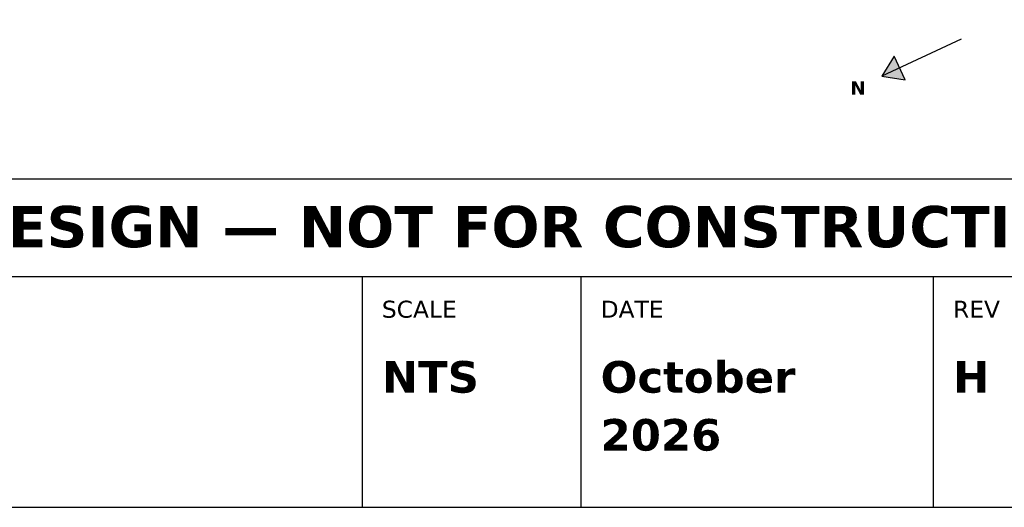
# Model space of a CAD drawing. Header units: inches. Extents: x 0.5 to 16.5, y 0.5 to 10.5.
# Tile 10 of 18: x 8.4 to 12.4, y 0.5 to 2.5. Entities that reach past the tile are written whole.
import ezdxf
from ezdxf.enums import TextEntityAlignment as Align

# ---------------------------------------------------------------- set-up
doc = ezdxf.new("R2010")
doc.units = ezdxf.units.IN
doc.header["$MEASUREMENT"] = 0
doc.layers.add('A-ANNO-TEXT', color=7, linetype='Continuous')
doc.layers.add('G-ANNO-TTLB', color=7, linetype='Continuous')
doc.styles.add('KS-BOLD', font='DejaVuSans-Bold.ttf')
doc.styles.add('KS-REG', font='DejaVuSans.ttf')

msp = doc.modelspace()

# ---------------------------------------------------------------- hatches: boundary and pattern name
at = {"layer": 'A-ANNO-TEXT', "true_color": 0x000000}
msp.add_hatch(color=7, dxfattribs=at).paths.add_polyline_path([(11.9371, 2.2735), (12.0333, 2.259), (11.9874, 2.3568)])

# ---------------------------------------------------------------- linework, layer by layer
at = {"layer": 'A-ANNO-TEXT'}
msp.add_line((12.2629, 2.4265), (11.9371, 2.2735), dxfattribs=at)
msp.add_lwpolyline([(11.9371, 2.2735), (12.0333, 2.259), (11.9874, 2.3568)], close=True, dxfattribs=at)
at = {"layer": 'G-ANNO-TTLB'}
for p, q in [((0.5, 1.45), (16.5, 1.45)), ((9.8, 0.5), (9.8, 1.45)), ((10.7, 0.5), (10.7, 1.45)), ((12.15, 0.5), (12.15, 1.45))]:
    msp.add_line(p, q, dxfattribs=at)
for points in [[(0.5, 0.5), (16.5, 0.5), (16.5, 10.5), (0.5, 10.5)], [(0.5, 1.45), (16.5, 1.45), (16.5, 1.85), (0.5, 1.85)]]:
    msp.add_lwpolyline(points, close=True, dxfattribs=at)

# ---------------------------------------------------------------- texts
at = {"layer": 'A-ANNO-TEXT', "style": 'KS-BOLD'}
msp.add_text('N', height=0.055, dxfattribs=at).set_placement((11.8393, 2.1976), align=Align.CENTER)
at = {"layer": 'G-ANNO-TTLB', "style": 'KS-BOLD'}
msp.add_text('PRELIMINARY — CONCEPTUAL DESIGN — NOT FOR CONSTRUCTION', height=0.17, dxfattribs=at).set_placement((8.5, 1.57), align=Align.CENTER)
at = {"layer": 'G-ANNO-TTLB'}
for s, height, style, p in [('SCALE', 0.07, 'KS-REG', (9.88, 1.28)), ('DATE', 0.07, 'KS-REG', (10.78, 1.28)), ('REV', 0.07, 'KS-REG', (12.23, 1.28)), ('NTS', 0.13, 'KS-BOLD', (9.88, 0.9717)), ('October', 0.13, 'KS-BOLD', (10.78, 0.9717)), ('H', 0.13, 'KS-BOLD', (12.23, 0.9717)), ('2026', 0.13, 'KS-BOLD', (10.78, 0.7333))]:
    msp.add_text(s, height=height, dxfattribs=dict(at, style=style)).set_placement(p)

doc.saveas('drawing.dxf')
